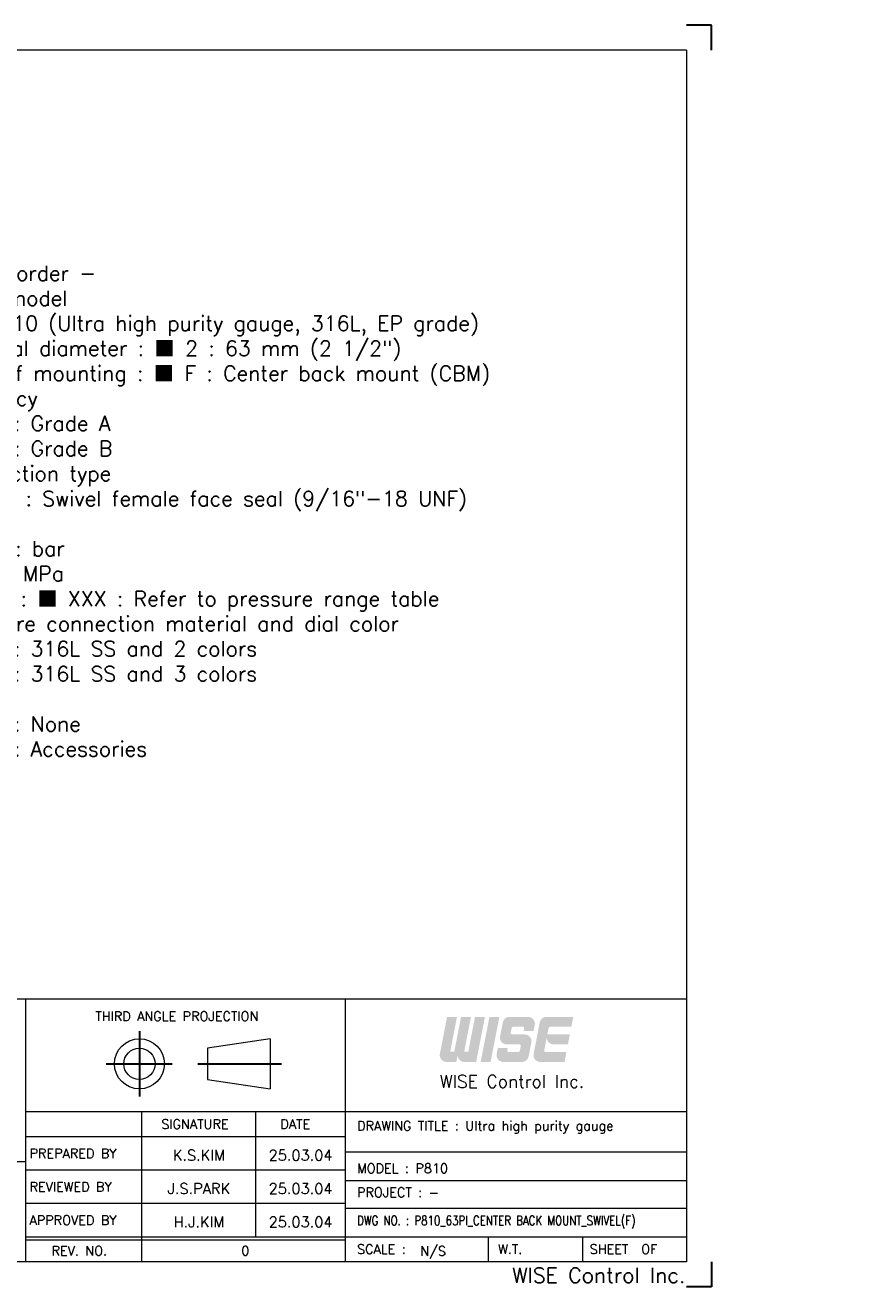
# Model space of a CAD drawing. Extents: x 387 to 775, y -12 to 240.
# Tile 2 of 2: x 606 to 775, y -12 to 240. Entities that reach past the tile are written whole.
import ezdxf
from ezdxf.enums import TextEntityAlignment as Align

# ---------------------------------------------------------------- set-up
doc = ezdxf.new("R2010")
doc.units = 0
doc.header["$LTSCALE"] = 17
doc.header["$MEASUREMENT"] = 0
doc.linetypes.add('CENTER', pattern=[2, 1.25, -0.25, 0.25, -0.25])
doc.linetypes.add('DASHEDX2', pattern=[1.5, 1, -0.5])
doc.layers.get('0').update_dxf_attribs({"linetype": 'DASHEDX2', "lineweight": 18})
doc.layers.add('4', color=4, linetype='CONTINUOUS', lineweight=30)
doc.styles.add('ROMANC', font='romans.shx', dxfattribs={"bigfont": 'whgtxt.shx'})
doc.styles.add('ROMANS', font='ROMANS.shx', dxfattribs={"bigfont": 'whgtxt.shx'})

msp = doc.modelspace()

# ---------------------------------------------------------------- hatches: boundary and pattern name
at = {"layer": '4', "linetype": 'CENTER'}
for points in [[(692.527, 34.364, 0.4142136), (693.877, 33.014), (696.226, 33.014), (697.976, 42.018), (695.995, 42.018), (694.648, 35.085), (693.837, 35.085), (695.185, 42.018), (693.204, 42.018), (691.856, 35.085), (691.046, 35.085), (692.394, 42.018), (690.413, 42.018), (688.975, 34.622, 0.4716306), (690.301, 33.014), (692.264, 33.014)], [(700.857, 42.018), (698.877, 42.018), (697.126, 33.014), (699.107, 33.014)], [(706.703, 34.107), (707.245, 36.898, 0.4716306), (705.92, 38.506), (703.384, 38.506, -0.4716306), (703.119, 38.828), (703.311, 39.818, -0.3590367), (703.576, 40.037), (705.547, 40.037, -0.4716306), (705.812, 39.715), (705.717, 39.226), (707.698, 39.226), (707.928, 40.409, 0.4716306), (706.602, 42.018), (702.871, 42.018, 0.3590367), (701.545, 40.925), (701.003, 38.134, 0.4716306), (702.328, 36.525), (704.864, 36.525, -0.4716306), (705.129, 36.204), (704.937, 35.213, -0.3590367), (704.672, 34.995), (702.701, 34.995, -0.4716306), (702.436, 35.316), (702.531, 35.805), (700.55, 35.805), (700.32, 34.622, 0.4716306), (701.646, 33.014), (705.377, 33.014, 0.3590367)], [(714.258, 34.995), (710.084, 34.995, -0.4716306), (709.819, 35.316), (710.054, 36.525), (710.317, 37.876, 0.4142136), (711.667, 36.525), (714.556, 36.525), (714.941, 38.506), (710.439, 38.506), (710.694, 39.818, -0.3590367), (710.959, 40.037), (715.239, 40.037), (715.624, 42.018), (710.254, 42.018, 0.3590367), (708.928, 40.925), (707.703, 34.622, 0.4716306), (709.029, 33.014), (713.873, 33.014)]]:
    msp.add_hatch(color=1, dxfattribs=at).paths.add_polyline_path(points)

# ---------------------------------------------------------------- linework, layer by layer
at = {"color": 4, "linetype": 'Continuous'}
for p, q in [((738.216, 235.103), (391.82, 235.103)), ((738.216, 235.103), (738.216, -6.893)), ((550.637, 45.63), (606.285, 45.63)), ((606.285, 45.63), (738.216, 45.63)), ((655.044, 37.635), (642.539, 35.759)), ((642.539, 35.759), (642.539, 29.507)), ((655.044, 37.635), (655.044, 27.631)), ((642.539, 29.507), (655.044, 27.631)), ((738.216, -6.893), (391.82, -6.893))]:
    msp.add_line(p, q, dxfattribs=at)
at = {"color": 3, "linetype": 'Continuous'}
for p, q in [((606.285, -6.893), (606.285, 45.63)), ((670.062, 45.63), (670.062, -6.893)), ((606.285, 23.12), (738.216, 23.12)), ((629.42, -6.893), (629.42, 23.12)), ((652.242, -1.89), (652.242, 23.12)), ((606.285, 18.118), (670.062, 18.118)), ((550.637, 13.116), (606.285, 13.116)), ((606.285, 11.449), (670.062, 11.449)), ((606.285, 4.779), (670.062, 4.779)), ((606.285, -2.516), (670.062, -2.516)), ((698.589, -1.89), (698.589, -6.893)), ((717.473, -1.89), (717.473, -6.893))]:
    msp.add_line(p, q, dxfattribs=at)
at = {"color": 7, "linetype": 'Continuous'}
for p, q in [((738.216, 14.992), (670.062, 14.992)), ((670.062, 9.364), (738.216, 9.364)), ((738.216, 3.737), (670.062, 3.737)), ((606.285, -1.89), (738.216, -1.89))]:
    msp.add_line(p, q, dxfattribs=at)
at = {"color": 4, "linetype": 'Continuous'}
for radius in [5.002, 3.126]:
    msp.add_circle((628.959, 32.633), radius, dxfattribs=at)
at = {"layer": '4', "color": 1}
for p, q in [((743.218, 240.105), (738.216, 240.105)), ((743.218, 235.103), (743.218, 240.105)), ((743.218, -6.893), (743.218, -11.895)), ((743.218, -11.895), (738.216, -11.895))]:
    msp.add_line(p, q, dxfattribs=at)
at = {"layer": '4', "color": 1, "linetype": 'CENTER'}
for p, q in [((628.959, 39.176), (628.959, 26.082)), ((622.31, 32.633), (635.504, 32.633)), ((640.642, 32.633), (657.348, 32.633))]:
    msp.add_line(p, q, dxfattribs=at)

# ---------------------------------------------------------------- texts
at = {"color": 3, "linetype": 'Continuous'}
for s, height, style, p in [('THIRD ANGLE PROJECTION', 1.87579, 'ROMANS', (620.149, 41.2)), ('SIGNATURE', 1.8758, 'ROMANS', (633.338, 19.664)), ('DATE', 1.8758, 'ROMANS', (657.116, 19.668)), ('DRAWING TITLE : Ultra high purity gauge', 1.87579, 'ROMANS', (672.437, 19.32)), ('PREPARED BY', 1.87579, 'ROMANS', (607.019, 13.801)), ('MODEL : P810', 1.87579, 'ROMANS', (672.437, 10.825)), ('REVIEWED BY', 1.87579, 'ROMANS', (607.019, 7.132)), ('PROJECT : -', 1.87579, 'ROMANS', (672.437, 6.028)), ('APPROVED BY', 1.87579, 'ROMANS', (607.019, 0.462)), ('REV. NO.', 1.8758, 'ROMANS', (611.406, -5.634)), ('0', 1.876, 'ROMANC', (649.304, -5.634)), ('SCALE :         ', 1.87579, 'ROMANS', (672.437, -5.312)), ('N/S', 1.8758, 'ROMANS', (685.04, -5.693)), ('W.T. ', 1.8758, 'ROMANS', (700.619, -5.312)), ('SHEET  OF', 1.8758, 'ROMANS', (718.907, -5.312))]:
    msp.add_text(s, height=height, dxfattribs=dict(at, style=style)).set_placement(p)
at = {"color": 3, "style": 'ROMANS'}
msp.add_text('WISE Control Inc.', height=2.50105, dxfattribs=at).set_placement((703.378, 29.122), align=Align.MIDDLE_CENTER)
at = {"color": 3, "linetype": 'Continuous', "style": 'ROMANS'}
for s, p in [('K.S.KIM', (640.831, 13.324)), ('25.03.04', (661.152, 13.324)), ('J.S.PARK', (640.831, 6.655)), ('25.03.04', (661.152, 6.655)), ('H.J.KIM', (640.831, -0.015)), ('25.03.04', (661.152, -0.015))]:
    msp.add_text(s, height=2.1259, dxfattribs=at).set_placement(p, align=Align.CENTER)
at = {"color": 3, "linetype": 'Continuous', "style": 'ROMANS', "width": 0.8}
msp.add_text('DWG NO. : P810_63PI_CENTER BACK MOUNT_SWIVEL(F)', height=1.87579, dxfattribs=at).set_placement((672.437, 0.401))
at = {"color": 3, "linetype": 'Continuous', "style": 'ROMANS'}
msp.add_text('WISE Control Inc.', height=3.00126, dxfattribs=at).set_placement((738.019, -11.104), align=Align.RIGHT)
at = {"color": 4, "insert": (584.886, 192.063), "char_height": 3, "attachment_point": 1, "style": 'ROMANS'}
msp.add_mtext_dynamic_auto_height_columns('\\pi3;{\\C3;- Main order -\\P\\pi0;1. Base model \\P    \\fGulim|b0|i0|c129|p50;■ \\Fromans,whgtxt|c129;P810 (Ultra high purity gauge, 316L, EP grade)\\P2. Nominal diameter : \\fGulim|b0|i0|c129|p50;■\\Fromans,whgtxt|c129; 2 : 63 mm (2 1/2") \\P3. Type of mounting : \\fGulim|b0|i0|c129|p50;■\\Fromans,whgtxt|c129; F : Center back mount (CBM)\\P4. Accuracy\\P    \\fGulim|b0|i0|c129|p50;□\\Fromans,whgtxt|c129; 3 : Grade A\\P    \\fGulim|b0|i0|c129|p50;□\\Fromans,whgtxt|c129; 4 : Grade B \\P5. Connection type \\P    \\fGulim|b0|i0|c129|p50;■\\Fromans,whgtxt|c129; SF : Swivel female face seal (9/16"-18 UNF)\\P6. Unit\\P    \\fGulim|b0|i0|c129|p50;□\\Fromans,whgtxt|c129; H : bar\\P    \\fGulim|b0|i0|c129|p50;□\\Fromans,whgtxt|c129; I : MPa \\P7. Range : \\fGulim|b0|i0|c129|p50;■\\Fromans,whgtxt|c129; XXX : Refer to pressure range table\\P8. Pressure connection material and dial color\\P    \\fGulim|b0|i0|c129|p50;□\\Fromans,whgtxt|c129; 4 : 316L SS and 2 colors\\P    \\fGulim|b0|i0|c129|p50;□\\Fromans,whgtxt|c129; 8 : 316L SS and 3 colors \\P9. Option\\P    \\fGulim|b0|i0|c129|p50;□\\Fromans,whgtxt|c129; 0 : None\\P    \\fGulim|b0|i0|c129|p50;□\\Fromans,whgtxt|c129; 1 : Accessories }', width=154.05447, gutter_width=0, height=87.704, count=1, dxfattribs=at)

doc.saveas('drawing.dxf')
